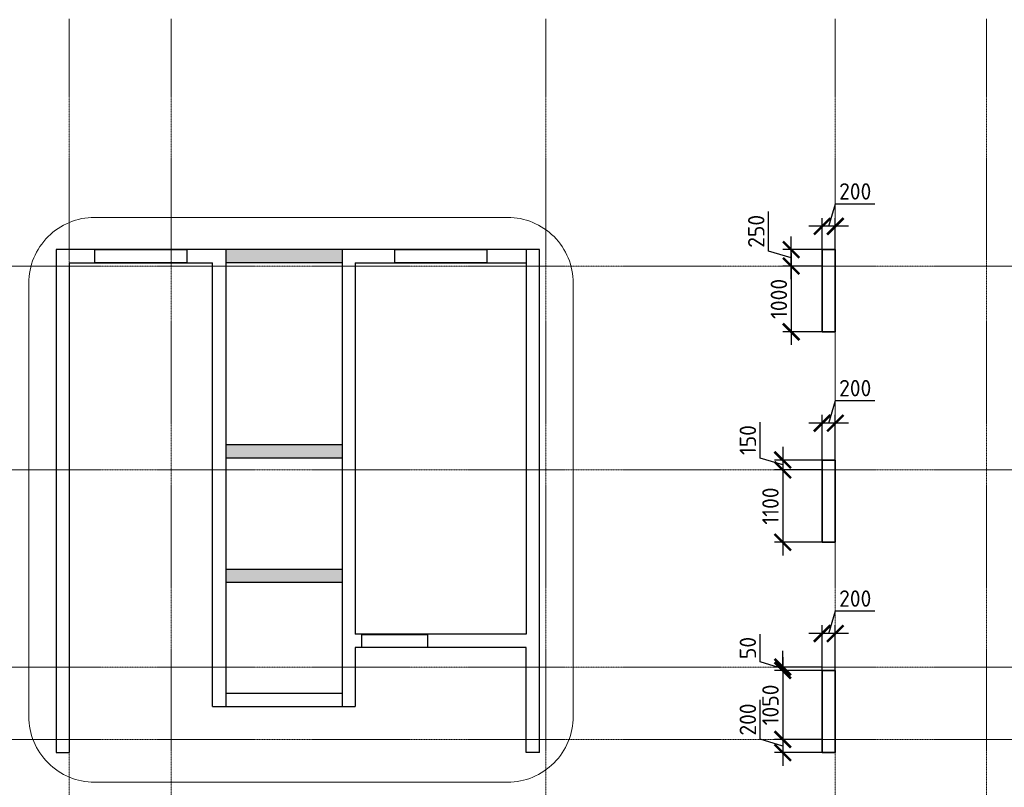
# Model space of a CAD drawing. Header units: millimetres. Extents: x 369815 to 1481759, y -423071 to -27917.
# Tile 57 of 256: x 463539 to 478512, y -238964 to -227289. Entities that reach past the tile are written whole.
import ezdxf

# ---------------------------------------------------------------- set-up
doc = ezdxf.new("R2010")
doc.units = ezdxf.units.MM
doc.linetypes.add('______5', pattern=[1100, 800, -100, 100, -100])
doc.linetypes.add('осевая', pattern=[50.8, 31.75, -6.35, 6.35, -6.35])
doc.layers.add('Колонна_ бетон', color=7, linetype='Continuous', lineweight=50, true_color=0xb4b496)
for name, color, linetype, lineweight in [('Оси', 40, '______5', 18), ('размер', 1, 'Continuous', 25), ('РАЗМЕРЫ', 1, 'Continuous', 9), ('СТЕНЫ', 3, 'Continuous', 30)]:
    doc.layers.add(name, color=color, linetype=linetype, lineweight=lineweight)
doc.styles.add('GOST-2.304_Type-B', font='GOST_Common.ttf')
doc.dimstyles.new('СПДС', dxfattribs={"dimscale": 100, "dimtxt": 2.5, "dimasz": 2.5, "dimexe": 1.25, "dimexo": 0, "dimtad": 1, "dimdec": 0, "dimtxsty": 'GOST-2.304_Type-B', "dimblk": 'ARCHTICK', "dimcen": 2.5, "dimdle": 2, "dimadec": 0, "dimazin": 2, "dimtfac": 0.75, "dimtdec": 0, "dimtmove": 1, "dimatfit": 3, "dimfxl": 1, "dimtolj": 1, "dimarcsym": 1})

# ---------------------------------------------------------------- blocks, each defined once
blk = doc.blocks.new('оси2')
at = {"layer": 'Оси', "color": 16, "linetype": 'осевая', "lineweight": 0, "ltscale": 0.5, "transparency": 33554687}
for p, q in [((1003495.5, 5465.4), (1003495.5, -20739.3)), ((1005045.5, 5465.4), (1005045.5, -20739.3)), ((1010745.5, 5465.4), (1010745.5, -20739.3)), ((1015145.5, 5465.4), (1015145.5, -20739.3)), ((1017445.5, 5465.4), (1017445.5, -20739.3)), ((979200, 1707.1), (1032582.1, 1707.1)), ((979200, -1392.9), (1032582.1, -1392.9)), ((979200, -4392.9), (1032582.1, -4392.9)), ((979200, -5492.9), (1032582.1, -5492.9))]:
    blk.add_line(p, q, dxfattribs=at)
blk = doc.blocks.new('_ArchTick')
at = {"color": 0, "linetype": 'ByBlock', "const_width": 0.15}
blk.add_lwpolyline([(-0.5, -0.5), (0.5, 0.5)], dxfattribs=at)
blk = doc.blocks.new('*D1024')
at = {"layer": 'DEFPOINTS', "color": 0, "transparency": 16777216}
for p in [(475742, -233425), (475742, -234036), (475942, -234036)]:
    blk.add_point(p, dxfattribs=at)
at = {"layer": 'РАЗМЕРЫ', "color": 0, "lineweight": -2, "transparency": 16777216}
for p, q in [((475842, -233425), (475945, -233081)), ((475945, -233081), (476545, -233081)), ((476142, -233425), (475542, -233425)), ((475742, -234036), (475742, -233300)), ((475942, -234036), (475942, -233300))]:
    blk.add_line(p, q, dxfattribs=at)
at = {"layer": 'РАЗМЕРЫ', "color": 0, "lineweight": -2, "transparency": 16777216, "xscale": 250, "yscale": 250, "zscale": 250, "rotation": 180}
blk.add_blockref('_ArchTick', (475742, -233425), dxfattribs=at)
at = {"layer": 'РАЗМЕРЫ', "color": 0, "lineweight": -2, "transparency": 16777216, "xscale": 250, "yscale": 250, "zscale": 250}
blk.add_blockref('_ArchTick', (475942, -233425), dxfattribs=at)
at = {"layer": 'РАЗМЕРЫ', "color": 0, "transparency": 16777216, "insert": (476245, -232893), "char_height": 250, "attachment_point": 5, "style": 'GOST-2.304_Type-B'}
blk.add_mtext('\\A1;200', dxfattribs=at)
blk = doc.blocks.new('*D1025')
at = {"layer": 'DEFPOINTS', "color": 0, "transparency": 16777216}
for p in [(475742, -233986, -200), (475143, -234136), (475742, -234136, -560)]:
    blk.add_point(p, dxfattribs=at)
at = {"layer": 'РАЗМЕРЫ', "color": 0, "lineweight": -2, "transparency": 16777216}
for p, q in [((474799, -233958), (474799, -233408)), ((475143, -233786), (475143, -234336)), ((475143, -234061), (474799, -233958)), ((475742, -233986), (475018, -233986)), ((475742, -234136), (475018, -234136))]:
    blk.add_line(p, q, dxfattribs=at)
at = {"layer": 'РАЗМЕРЫ', "color": 0, "lineweight": -2, "transparency": 16777216, "xscale": 250, "yscale": 250, "zscale": 250}
for p, rotation in [((475143, -233986), 90), ((475143, -234136), 270)]:
    blk.add_blockref('_ArchTick', p, dxfattribs=dict(at, rotation=rotation))
at = {"layer": 'РАЗМЕРЫ', "color": 0, "transparency": 16777216, "insert": (474612, -233683), "char_height": 250, "attachment_point": 5, "rotation": 90, "style": 'GOST-2.304_Type-B'}
blk.add_mtext('\\A1;150', dxfattribs=at)
blk = doc.blocks.new('*D1026')
at = {"layer": 'DEFPOINTS', "color": 0, "transparency": 16777216}
for p in [(475742, -234136, -560), (475143, -235236), (475742, -235236, -200)]:
    blk.add_point(p, dxfattribs=at)
at = {"layer": 'РАЗМЕРЫ', "color": 0, "lineweight": -2, "transparency": 16777216}
for p, q in [((475143, -233936), (475143, -235436)), ((475742, -234136), (475018, -234136)), ((475742, -235236), (475018, -235236))]:
    blk.add_line(p, q, dxfattribs=at)
at = {"layer": 'РАЗМЕРЫ', "color": 0, "lineweight": -2, "transparency": 16777216, "xscale": 250, "yscale": 250, "zscale": 250}
for p, rotation in [((475143, -234136), 90), ((475143, -235236), 270)]:
    blk.add_blockref('_ArchTick', p, dxfattribs=dict(at, rotation=rotation))
at = {"layer": 'РАЗМЕРЫ', "color": 0, "transparency": 16777216, "insert": (474956, -234686), "char_height": 250, "attachment_point": 5, "rotation": 90, "style": 'GOST-2.304_Type-B'}
blk.add_mtext('\\A1;1100', dxfattribs=at)
blk = doc.blocks.new('*D1030')
at = {"layer": 'DEFPOINTS', "color": 0, "transparency": 16777216}
for p in [(475742, -236625), (475742, -237236), (475942, -237236)]:
    blk.add_point(p, dxfattribs=at)
at = {"layer": 'РАЗМЕРЫ', "color": 0, "lineweight": -2, "transparency": 16777216}
for p, q in [((475842, -236625), (475945, -236281)), ((475945, -236281), (476545, -236281)), ((475742, -237236), (475742, -236500)), ((475942, -237236), (475942, -236500)), ((476142, -236625), (475542, -236625))]:
    blk.add_line(p, q, dxfattribs=at)
at = {"layer": 'РАЗМЕРЫ', "color": 0, "lineweight": -2, "transparency": 16777216, "xscale": 250, "yscale": 250, "zscale": 250, "rotation": 180}
blk.add_blockref('_ArchTick', (475742, -236625), dxfattribs=at)
at = {"layer": 'РАЗМЕРЫ', "color": 0, "lineweight": -2, "transparency": 16777216, "xscale": 250, "yscale": 250, "zscale": 250}
blk.add_blockref('_ArchTick', (475942, -236625), dxfattribs=at)
at = {"layer": 'РАЗМЕРЫ', "color": 0, "transparency": 16777216, "insert": (476245, -236093), "char_height": 250, "attachment_point": 5, "style": 'GOST-2.304_Type-B'}
blk.add_mtext('\\A1;200', dxfattribs=at)
blk = doc.blocks.new('*D1031')
at = {"layer": 'DEFPOINTS', "color": 0, "transparency": 16777216}
for p in [(475742, -237136, -560), (475143, -237186), (475742, -237186, -200)]:
    blk.add_point(p, dxfattribs=at)
at = {"layer": 'РАЗМЕРЫ', "color": 0, "lineweight": -2, "transparency": 16777216}
for p, q in [((474799, -237058), (474799, -236633)), ((475143, -237136), (475143, -236886)), ((475143, -237161), (474799, -237058)), ((475742, -237136), (475018, -237136)), ((475143, -237136), (475143, -237186)), ((475742, -237186), (475018, -237186)), ((475143, -237186), (475143, -237436))]:
    blk.add_line(p, q, dxfattribs=at)
at = {"layer": 'РАЗМЕРЫ', "color": 0, "lineweight": -2, "transparency": 16777216, "xscale": 250, "yscale": 250, "zscale": 250}
for p, rotation in [((475143, -237136), 270), ((475143, -237186), 90)]:
    blk.add_blockref('_ArchTick', p, dxfattribs=dict(at, rotation=rotation))
at = {"layer": 'РАЗМЕРЫ', "color": 0, "transparency": 16777216, "insert": (474612, -236845), "char_height": 250, "attachment_point": 5, "rotation": 90, "style": 'GOST-2.304_Type-B'}
blk.add_mtext('\\A1;50', dxfattribs=at)
blk = doc.blocks.new('*D1032')
at = {"layer": 'DEFPOINTS', "color": 0, "transparency": 16777216}
for p in [(475742, -237186, -200), (475143, -238236), (475742, -238236, -560)]:
    blk.add_point(p, dxfattribs=at)
at = {"layer": 'РАЗМЕРЫ', "color": 0, "lineweight": -2, "transparency": 16777216}
for p, q in [((475143, -236986), (475143, -238436)), ((475742, -237186), (475018, -237186)), ((475742, -238236), (475018, -238236))]:
    blk.add_line(p, q, dxfattribs=at)
at = {"layer": 'РАЗМЕРЫ', "color": 0, "lineweight": -2, "transparency": 16777216, "xscale": 250, "yscale": 250, "zscale": 250}
for p, rotation in [((475143, -237186), 90), ((475143, -238236), 270)]:
    blk.add_blockref('_ArchTick', p, dxfattribs=dict(at, rotation=rotation))
at = {"layer": 'РАЗМЕРЫ', "color": 0, "transparency": 16777216, "insert": (474956, -237711), "char_height": 250, "attachment_point": 5, "rotation": 90, "style": 'GOST-2.304_Type-B'}
blk.add_mtext('\\A1;1050', dxfattribs=at)
blk = doc.blocks.new('*D1033')
at = {"layer": 'DEFPOINTS', "color": 0, "transparency": 16777216}
for p in [(475742, -238236, -560), (475143, -238436), (475742, -238436, -200)]:
    blk.add_point(p, dxfattribs=at)
at = {"layer": 'РАЗМЕРЫ', "color": 0, "lineweight": -2, "transparency": 16777216}
for p, q in [((474799, -238233), (474799, -237633)), ((475143, -238036), (475143, -238636)), ((475143, -238336), (474799, -238233)), ((475742, -238236), (475018, -238236)), ((475742, -238436), (475018, -238436))]:
    blk.add_line(p, q, dxfattribs=at)
at = {"layer": 'РАЗМЕРЫ', "color": 0, "lineweight": -2, "transparency": 16777216, "xscale": 250, "yscale": 250, "zscale": 250}
for p, rotation in [((475143, -238236), 90), ((475143, -238436), 270)]:
    blk.add_blockref('_ArchTick', p, dxfattribs=dict(at, rotation=rotation))
at = {"layer": 'РАЗМЕРЫ', "color": 0, "transparency": 16777216, "insert": (474612, -237933), "char_height": 250, "attachment_point": 5, "rotation": 90, "style": 'GOST-2.304_Type-B'}
blk.add_mtext('\\A1;200', dxfattribs=at)
blk = doc.blocks.new('*D1080')
at = {"layer": 'DEFPOINTS', "color": 0, "transparency": 16777216}
for p in [(475271, -230786), (475794, -230786, -560), (475742, -231036, -560)]:
    blk.add_point(p, dxfattribs=at)
at = {"layer": 'РАЗМЕРЫ', "color": 0, "lineweight": -2, "transparency": 16777216}
for p, q in [((474928, -230808), (474928, -230208)), ((475271, -231236), (475271, -230586)), ((475271, -230911), (474928, -230808)), ((475794, -230786), (475146, -230786)), ((475742, -231036), (475146, -231036))]:
    blk.add_line(p, q, dxfattribs=at)
at = {"layer": 'РАЗМЕРЫ', "color": 0, "lineweight": -2, "transparency": 16777216, "xscale": 250, "yscale": 250, "zscale": 250}
for p, rotation in [((475271, -230786), 90), ((475271, -231036), 270)]:
    blk.add_blockref('_ArchTick', p, dxfattribs=dict(at, rotation=rotation))
at = {"layer": 'РАЗМЕРЫ', "color": 0, "transparency": 16777216, "insert": (474740, -230508), "char_height": 250, "attachment_point": 5, "rotation": 90, "style": 'GOST-2.304_Type-B'}
blk.add_mtext('\\A1;250', dxfattribs=at)
blk = doc.blocks.new('*D1081')
at = {"layer": 'DEFPOINTS', "color": 0, "transparency": 16777216}
for p in [(475742, -231036, -560), (475271, -232036), (475805, -232036, -560)]:
    blk.add_point(p, dxfattribs=at)
at = {"layer": 'РАЗМЕРЫ', "color": 0, "lineweight": -2, "transparency": 16777216}
for p, q in [((475271, -230836), (475271, -232236)), ((475742, -231036), (475146, -231036)), ((475805, -232036), (475146, -232036))]:
    blk.add_line(p, q, dxfattribs=at)
at = {"layer": 'РАЗМЕРЫ', "color": 0, "lineweight": -2, "transparency": 16777216, "xscale": 250, "yscale": 250, "zscale": 250}
for p, rotation in [((475271, -231036), 90), ((475271, -232036), 270)]:
    blk.add_blockref('_ArchTick', p, dxfattribs=dict(at, rotation=rotation))
at = {"layer": 'РАЗМЕРЫ', "color": 0, "transparency": 16777216, "insert": (475084, -231536), "char_height": 250, "attachment_point": 5, "rotation": 90, "style": 'GOST-2.304_Type-B'}
blk.add_mtext('\\A1;1000', dxfattribs=at)
blk = doc.blocks.new('*D1082')
at = {"layer": 'DEFPOINTS', "color": 0, "transparency": 16777216}
for p in [(475742, -230432), (475742, -230786, -560), (475942, -230786, -560)]:
    blk.add_point(p, dxfattribs=at)
at = {"layer": 'РАЗМЕРЫ', "color": 0, "lineweight": -2, "transparency": 16777216}
for p, q in [((475842, -230432), (475945, -230088)), ((475945, -230088), (476545, -230088)), ((476142, -230432), (475542, -230432)), ((475742, -230786), (475742, -230307)), ((475942, -230786), (475942, -230307))]:
    blk.add_line(p, q, dxfattribs=at)
at = {"layer": 'РАЗМЕРЫ', "color": 0, "lineweight": -2, "transparency": 16777216, "xscale": 250, "yscale": 250, "zscale": 250, "rotation": 180}
blk.add_blockref('_ArchTick', (475742, -230432), dxfattribs=at)
at = {"layer": 'РАЗМЕРЫ', "color": 0, "lineweight": -2, "transparency": 16777216, "xscale": 250, "yscale": 250, "zscale": 250}
blk.add_blockref('_ArchTick', (475942, -230432), dxfattribs=at)
at = {"layer": 'РАЗМЕРЫ', "color": 0, "transparency": 16777216, "insert": (476245, -229901), "char_height": 250, "attachment_point": 5, "style": 'GOST-2.304_Type-B'}
blk.add_mtext('\\A1;200', dxfattribs=at)

msp = doc.modelspace()

# ---------------------------------------------------------------- hatches: boundary and pattern name
at = {"layer": 'размер', "transparency": 33554648}
h = msp.add_hatch(dxfattribs=at)
h.set_pattern_fill('ANGLE', color=1)
h.set_pattern_definition([(0, (292.7546, -204287.4034), (0, 6.985), [5.08, -1.905]), (90, (292.7546, -204287.4034), (-6.985, 4e-16), [5.08, -1.905])])
h.paths.add_polyline_path([(468441.9, -230784.8), (467865.8, -230784.8, 0.0636254), (467823.8, -230984.8), (468441.9, -230984.8)])
h.paths.add_polyline_path([(467865.8, -230784.8), (467370.4, -230784.8, -0.0586788), (467392.4, -230972.1, -0.0039429), (467392.3, -230984.8), (467823.8, -230984.8, -0.0636254)])
h.paths.add_polyline_path([(467370.4, -230784.8), (466672, -230784.8), (466672, -230984.8), (467392.3, -230984.8, 0.0039429), (467392.4, -230972.1, 0.0586788)])
h = msp.add_hatch(dxfattribs=at)
h.set_pattern_fill('ANGLE', color=1)
h.set_pattern_definition([(0, (292.7546, -204287.2494), (0, 6.985), [5.08, -1.905]), (90, (292.7546, -204287.2494), (-6.985, 4e-16), [5.08, -1.905])])
h.paths.add_polyline_path([(468090, -233754.7), (466997.3, -233754.7, -0.0730536), (467015.9, -233881.1, -0.0420999), (467009.7, -233954.7), (468086.3, -233954.7, -0.0527689), (468076.6, -233862.7, -0.0621567)])
h.paths.add_polyline_path([(468441.9, -233754.7), (468090, -233754.7, 0.0621567), (468076.6, -233862.7, 0.0527689), (468086.3, -233954.7), (468441.9, -233954.7)])
h.paths.add_polyline_path([(466997.3, -233754.7), (466672, -233754.7), (466672, -233954.7), (467009.7, -233954.7, 0.0420999), (467015.9, -233881.1, 0.0730536)])
h = msp.add_hatch(dxfattribs=at)
h.set_pattern_fill('ANGLE', color=1)
h.set_pattern_definition([(0, (292.7546, -204288.271), (0, 6.985), [5.08, -1.905]), (90, (292.7546, -204288.271), (-6.985, 4e-16), [5.08, -1.905])])
h.paths.add_polyline_path([(468441.9, -235645.7), (468089.3, -235645.7, 0.0317132), (468085.8, -235701.3, 0.0839048), (468110.2, -235845.7), (468441.9, -235845.7)])
h.paths.add_polyline_path([(468085.8, -235701.3, -0.0317132), (468089.3, -235645.7), (467059.6, -235645.7, -0.0719225), (467077.6, -235770.2, -0.0431961), (467071.1, -235845.7), (468110.2, -235845.7, -0.0839048)])
h.paths.add_polyline_path([(467059.6, -235645.7), (466672, -235645.7), (466672, -235845.7), (467071.1, -235845.7, 0.0431961), (467077.6, -235770.2, 0.0719225)])

# ---------------------------------------------------------------- linework, layer by layer
at = {"layer": 'Колонна_ бетон', "color": 180, "linetype": 'Continuous', "lineweight": 35, "transparency": 33554687}
for p, q in [((475941.9, -233985.9, -200), (475741.9, -233985.9, -200)), ((475741.9, -235235.9, -200), (475741.9, -233985.9, -200)), ((475941.9, -233985.9, -200), (475941.9, -235235.9, -200)), ((475741.9, -235235.9, -200), (475941.9, -235235.9, -200)), ((475941.9, -237185.9, -200), (475741.9, -237185.9, -200)), ((475741.9, -238435.9, -200), (475741.9, -237185.9, -200)), ((475941.9, -237185.9, -200), (475941.9, -238435.9, -200)), ((475941.9, -238435.9, -200), (475741.9, -238435.9, -200))]:
    msp.add_line(p, q, dxfattribs=at)
at = {"layer": 'Колонна_ бетон', "color": 180, "linetype": 'Continuous', "lineweight": 35, "transparency": 33554687, "elevation": -560}
msp.add_lwpolyline([(475742, -230785.9), (475942, -230785.9), (475942, -232035.9), (475742, -232035.9)], close=True, dxfattribs=at)
at = {"layer": 'РАЗМЕРЫ', "color": 1}
msp.add_lwpolyline([(464677.3, -230295.8), (470957.3, -230295.8, -0.4142136), (471957.3, -231295.8), (471957.3, -237886.2, -0.4142136), (470957.3, -238886.2), (464677.3, -238886.2, -0.4142136), (463677.3, -237886.2), (463677.3, -231295.8, -0.4142136)], format="xyb", close=True, dxfattribs=at)
at = {"layer": 'СТЕНЫ', "linetype": 'Continuous', "transparency": 33554687}
for p, q in [((466671.9, -230785.9, 360), (466671.9, -237735.9, 360)), ((468441.9, -230785.9, 360), (468441.9, -237735.9, 360)), ((471241.9, -230785.9, 360), (471241.9, -236635.9, 360)), ((464091.9, -231035.9, 360), (464091.9, -238435.9, 360)), ((464291.9, -230985.9, 360), (464291.9, -238435.9, 360)), ((464291.9, -230985.9, 360), (466471.9, -230985.9, 360)), ((466471.9, -237735.9, 360), (466471.9, -230985.9, 360)), ((468441.9, -230985.9, 360), (466671.9, -230985.9, 360)), ((468641.9, -230985.9, 360), (471241.9, -230985.9, 360)), ((468641.9, -230985.9, 360), (468641.9, -236635.9, 360)), ((471441.9, -238435.9, 360), (471441.9, -231035.9, 360)), ((468441.9, -233755.9, 360), (466671.9, -233755.9, 360)), ((468441.9, -233955.9, 360), (466671.9, -233955.9, 360)), ((466671.9, -235645.9, 360), (468441.9, -235645.9, 360)), ((466671.9, -235845.9, 360), (468441.9, -235845.9, 360)), ((471241.9, -236635.9, 360), (468641.9, -236635.9, 360)), ((471241.9, -236835.9, 360), (468641.9, -236835.9, 360)), ((468641.9, -236835.9, 360), (468641.9, -237735.9, 360)), ((471241.9, -238435.9, 360), (471241.9, -236835.9, 360)), ((468441.9, -237535.9, 360), (466671.9, -237535.9, 360)), ((466471.9, -237735.9, 360), (468641.9, -237735.9, 360)), ((464091.9, -238435.9, 360), (464291.9, -238435.9, 360)), ((471441.9, -238435.9, 360), (471241.9, -238435.9, 360))]:
    msp.add_line(p, q, dxfattribs=at)
at = {"layer": 'СТЕНЫ', "linetype": 'Continuous', "transparency": 33554687, "elevation": 360}
msp.add_lwpolyline([(471441.9, -231035.9), (471442, -230785.9), (464092, -230785.9), (464092, -231035.9)], dxfattribs=at)
at = {"layer": 'СТЕНЫ', "linetype": 'Continuous', "transparency": 33554687}
for points in [[(464682, -230782.9), (466081.8, -230782.9), (466081.8, -230985.9), (464682, -230985.9)], [(464682, -230782.9), (466081.8, -230782.9), (466081.8, -230985.9), (464682, -230985.9)], [(469242.3, -230782.9), (470642, -230782.9), (470642, -230985.9), (469242.3, -230985.9)], [(469242.3, -230782.9), (470642, -230782.9), (470642, -230985.9), (469242.3, -230985.9)]]:
    msp.add_lwpolyline(points, close=True, dxfattribs=at)
at = {"layer": 'СТЕНЫ', "linetype": 'Continuous', "transparency": 33554687, "elevation": 360}
msp.add_lwpolyline([(468741.9, -236637.7), (469741.9, -236637.7), (469741.9, -236835.9), (468741.9, -236835.9)], close=True, dxfattribs=at)

# ---------------------------------------------------------------- block references
at = {"layer": 'РАЗМЕРЫ'}
msp.add_blockref('оси2', (-539203.5, -232743, -560), dxfattribs=at)

# ---------------------------------------------------------------- dimensions: what is measured, and where the dimension line sits
at = {"layer": 'РАЗМЕРЫ', "color": 146}
dim = msp.add_linear_dim(base=(475742, -230432.2), p1=(475942, -230785.9, -560), p2=(475742, -230785.9, -560), dimstyle='СПДС', dxfattribs=at)
dim.commit()
dim.dimension.update_dxf_attribs({"geometry": '*D1082', "text_midpoint": (476007.6, -229900.9)})
for base, p2, picture, middle in [((475271.4, -230785.9), (475794.2, -230785.9, -560), '*D1080', (474740.2, -230745.3)), ((475271.4, -232035.9), (475804.9, -232035.9, -560), '*D1081', (475083.9, -231535.9))]:
    dim = msp.add_linear_dim(base=base, p1=(475742, -231035.9, -560), p2=p2, angle=90, dimstyle='СПДС', dxfattribs=at)
    dim.commit()
    dim.dimension.update_dxf_attribs({"geometry": picture, "text_midpoint": middle})
at = {"layer": 'РАЗМЕРЫ', "color": 146, "true_color": 0x006272}
for base, p1, p2, picture, middle in [((475742, -233424.6), (475941.9, -234035.9), (475742, -234035.9), '*D1024', (476007.6, -232893.3)), ((475742.2, -236624.6), (475942, -237235.9), (475742.2, -237235.9), '*D1030', (476007.7, -236093.3))]:
    dim = msp.add_linear_dim(base=base, p1=p1, p2=p2, dimstyle='СПДС', override={"dimtofl": 0}, dxfattribs=at)
    dim.commit()
    dim.dimension.update_dxf_attribs({"geometry": picture, "text_midpoint": middle})
for base, p1, p2, picture, middle in [((475143.1, -234135.9), (475742, -233985.9, -200), (475742, -234135.9, -560), '*D1025', (474611.9, -233895.3)), ((475143.1, -235235.9), (475742, -234135.9, -560), (475742, -235235.9, -200), '*D1026', (474955.6, -234685.9)), ((475143.2, -237185.9), (475742.2, -237135.9, -560), (475742, -237185.9, -200), '*D1031', (474612, -236995.3)), ((475143.2, -238235.9), (475741.9, -237185.9, -200), (475742, -238235.9, -560), '*D1032', (474955.7, -237710.9)), ((475143.2, -238435.9), (475742, -238235.9, -560), (475741.9, -238435.9, -200), '*D1033', (474612, -238170.3))]:
    dim = msp.add_linear_dim(base=base, p1=p1, p2=p2, angle=90, dimstyle='СПДС', override={"dimtofl": 0}, dxfattribs=at)
    dim.commit()
    dim.dimension.update_dxf_attribs({"geometry": picture, "text_midpoint": middle})

doc.saveas('drawing.dxf')
